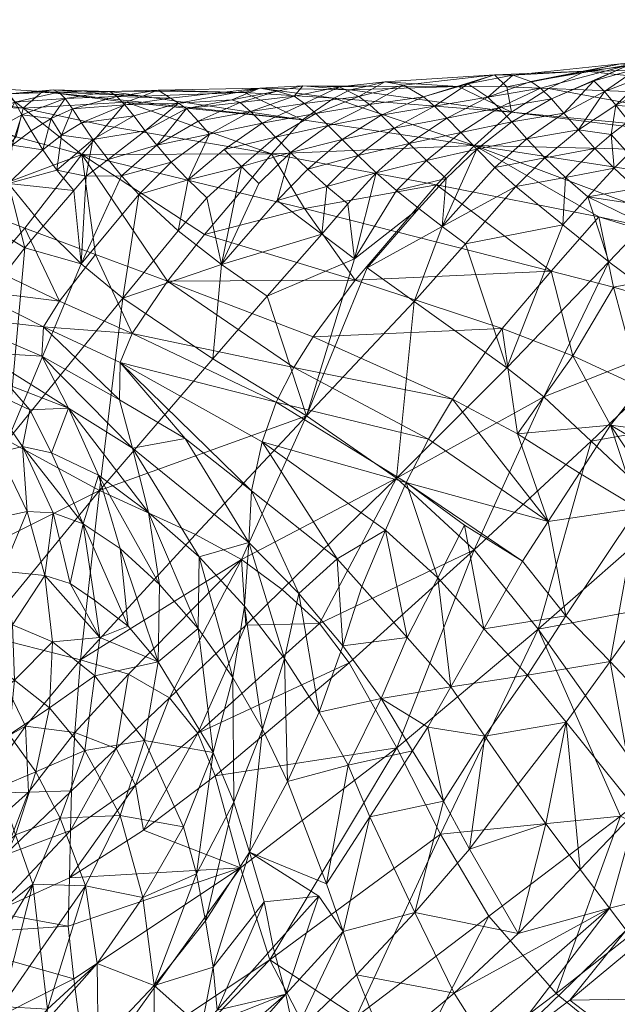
# Model space of a CAD drawing. Header units: millimetres. Extents: x -10 to 98, y -33 to 12.
# Tile 14 of 36: x 10.47 to 17.13, y -3.87 to 7.11. Entities that reach past the tile are written whole.
import ezdxf

# ---------------------------------------------------------------- set-up
doc = ezdxf.new("R2010")
doc.units = ezdxf.units.MM
doc.layers.add('G-IMPT', color=8, linetype='Continuous')

# ---------------------------------------------------------------- blocks, each defined once
blk = doc.blocks.new('AJsmall2 - 3D View - _3D__dwg_AJsmall_AJsmall_193151 - AJsmall_AJsmall_193151-193211-_3D_-3459-View 1')
at = {"layer": 'G-IMPT', "lineweight": 9}
mesh = blk.add_polyface(dxfattribs=at)
corners = [(19.005, 7.368, 92.403), (18.739, 7.326, 92.178), (18.67, 7.054, 92.155), (20.472, 7.894, 93.262), (20.94, 8.13, 93.357), (21.344, 8.432, 93.055), (20.358, 8.075, 92.939), (19.97, 7.73, 92.984), (20.894, 8.412, 92.647), (20.277, 8.175, 92.574), (19.79, 7.988, 92.517), (19.481, 7.552, 92.698), (19.505, 7.879, 92.483), (19.396, 7.666, 92.578), (19.34, 7.759, 92.417), (21.052, 7.943, 93.682), (18.753, 7.699, 92.035), (18.548, 7.557, 91.967), (18.626, 7.878, 91.727), (18.186, 7.62, 91.636), (19.197, 7.95, 92.13), (19.674, 8.155, 92.187), (18.048, 7.798, 91.342), (18.515, 8.017, 91.394), (19.095, 8.086, 91.785), (18.911, 8.242, 91.063), (19.584, 8.249, 91.824), (19.923, 8.419, 91.088), (21.103, 8.578, 91.895), (20.085, 8.38, 91.851), (21.565, 8.443, 89.596), (21.152, 8.139, 88.069), (19.564, 8.334, 89.573), (18.549, 8.258, 89.579), (18.733, 8.283, 90.322), (17.139, 8.088, 88.164), (20.243, 7.761, 86.592), (21.044, 8.059, 87.665), (20.695, 7.745, 86.581), (21.951, 8.663, 91.149), (18.414, 8.115, 91.045), (21.834, 8.642, 90.594), (18.354, 7.406, 91.884), (18.565, 7.178, 92.067), (20.181, 7.258, 85.131), (20.08, 7.162, 84.846), (16.314, 7.632, 85.334), (16.727, 7.896, 86.764)]
mesh.append_faces([[corners[k] for k in face] for face in [(0, 1, 2), (3, 4, 5), (3, 5, 6), (3, 6, 7), (5, 8, 6), (6, 8, 9), (7, 6, 9), (7, 9, 10), (7, 10, 11), (11, 10, 12), (13, 12, 14), (13, 14, 0), (3, 15, 4), (16, 17, 1), (17, 18, 19), (16, 1, 0), (16, 0, 14), (16, 14, 20), (20, 14, 12), (20, 12, 21), (22, 18, 23), (23, 18, 24), (23, 24, 25), (25, 24, 26), (25, 26, 27), (8, 28, 29), (8, 29, 9), (9, 29, 21), (9, 21, 10), (10, 21, 12), (30, 31, 32), (33, 32, 31), (32, 33, 34), (35, 33, 31), (35, 31, 36), (36, 31, 37), (36, 37, 38), (17, 16, 18), (18, 16, 20), (18, 20, 24), (24, 20, 21), (24, 21, 26), (26, 21, 29), (26, 29, 27), (27, 29, 39), (40, 23, 25), (40, 25, 34), (34, 25, 27), (34, 27, 32), (32, 27, 41), (17, 42, 43), (44, 36, 38), (44, 45, 46), (44, 47, 36)]])
mesh = blk.add_polyface(dxfattribs=at)
corners = [(17.828, 7.671, 91.301), (17.619, 7.532, 91.245), (17.792, 7.324, 91.488), (16.328, 8.042, 88.929), (16.53, 7.974, 89.627), (17.532, 8.17, 89.601), (17.139, 8.088, 88.164), (17.982, 7.476, 91.571), (18.186, 7.62, 91.636), (18.048, 7.798, 91.342), (18.626, 7.878, 91.727), (18.565, 7.178, 92.067), (18.354, 7.406, 91.884), (18.173, 7.251, 91.785), (17.458, 7.008, 91.261), (17.425, 7.383, 91.171), (17.244, 7.227, 91.079), (17.06, 7.433, 90.851), (18.733, 8.283, 90.322), (17.725, 8.119, 90.318), (17.828, 8.044, 90.669), (17.352, 7.86, 90.638), (17.478, 7.71, 90.954), (16.9, 7.619, 90.585), (16.76, 7.779, 90.289), (16.317, 7.522, 90.232), (16.486, 7.333, 90.485), (16.687, 7.123, 90.69), (18.549, 8.258, 89.579), (17.627, 8.16, 89.962), (17.234, 7.979, 90.31), (17.933, 7.938, 91.014), (18.414, 8.115, 91.045), (20.243, 7.761, 86.592), (16.727, 7.896, 86.764), (16.261, 7.914, 86.786), (18.515, 8.017, 91.394), (16.638, 7.899, 89.968), (17.618, 7.168, 91.384), (18.004, 7.093, 91.671), (18.548, 7.557, 91.967), (20.181, 7.258, 85.131), (16.314, 7.632, 85.334), (15.901, 7.26, 83.918), (20.08, 7.162, 84.846)]
mesh.append_faces([[corners[k] for k in face] for face in [(0, 1, 2), (3, 4, 5), (3, 5, 6), (7, 8, 9), (9, 8, 10), (11, 12, 13), (14, 15, 16), (17, 16, 15), (18, 19, 20), (20, 19, 21), (20, 21, 22), (23, 24, 25), (17, 23, 26), (17, 26, 27), (16, 17, 27), (18, 28, 29), (18, 29, 19), (19, 29, 30), (19, 30, 21), (22, 1, 0), (22, 0, 31), (22, 31, 20), (20, 31, 32), (20, 32, 18), (4, 29, 5), (5, 29, 28), (6, 5, 28), (33, 34, 6), (6, 34, 35), (2, 7, 0), (0, 7, 9), (0, 9, 31), (31, 9, 36), (31, 36, 32), (4, 37, 29), (29, 37, 24), (29, 24, 30), (30, 24, 23), (30, 23, 21), (21, 23, 17), (21, 17, 22), (22, 17, 15), (22, 15, 1), (1, 15, 38), (1, 38, 2), (39, 2, 38), (2, 39, 7), (7, 39, 13), (7, 13, 8), (8, 13, 12), (8, 12, 40), (41, 42, 34), (43, 42, 44)]])
mesh = blk.add_polyface(dxfattribs=at)
corners = [(14.27, 7.482, 88.683), (14.425, 7.325, 88.945), (14.859, 7.598, 88.989), (14.603, 7.148, 89.177), (14.806, 6.956, 89.375), (15.174, 7.281, 89.519), (15.457, 7.698, 89.297), (15.005, 7.452, 89.269), (14.394, 7.914, 87.718), (14.61, 7.807, 88.372), (14.902, 7.968, 87.65), (15.108, 7.932, 88.326), (16.123, 8.048, 88.233), (14.729, 7.716, 88.687), (15.332, 7.803, 88.983), (15.826, 7.947, 88.956), (15.593, 7.566, 89.595), (16.05, 7.798, 89.624), (16.328, 8.042, 88.929), (17.139, 8.088, 88.164), (15.926, 7.22, 90.108), (15.748, 7.406, 89.868), (15.367, 7.092, 89.736), (16.317, 7.522, 90.232), (16.174, 7.679, 89.941), (16.486, 7.333, 90.485), (16.13, 7.015, 90.307), (16.687, 7.123, 90.69), (16.76, 7.779, 90.289), (16.638, 7.899, 89.968), (16.9, 7.619, 90.585), (16.261, 7.914, 86.786), (15.721, 7.916, 86.857), (14.707, 7.921, 86.989), (16.53, 7.974, 89.627), (14.515, 7.881, 86.281), (16.314, 7.632, 85.334), (16.727, 7.896, 86.764), (14.332, 7.788, 85.587), (15.901, 7.26, 83.918), (15.478, 6.82, 82.473), (13.638, 7.165, 82.71), (13.984, 7.544, 84.169)]
mesh.append_faces([[corners[k] for k in face] for face in [(0, 1, 2), (3, 4, 5), (6, 2, 7), (7, 2, 1), (7, 1, 3), (8, 9, 10), (10, 9, 11), (10, 11, 12), (2, 13, 0), (13, 2, 14), (6, 14, 2), (14, 6, 15), (3, 5, 7), (7, 5, 16), (7, 16, 6), (6, 16, 17), (6, 17, 15), (18, 19, 12), (20, 21, 22), (23, 24, 21), (23, 21, 20), (25, 23, 20), (25, 20, 26), (27, 25, 26), (28, 29, 24), (28, 24, 23), (30, 23, 25), (29, 17, 24), (24, 17, 16), (24, 16, 21), (21, 16, 5), (21, 5, 22), (22, 5, 4), (19, 31, 12), (12, 31, 32), (12, 32, 10), (10, 32, 33), (10, 33, 8), (9, 13, 11), (11, 13, 14), (11, 14, 12), (12, 14, 15), (12, 15, 18), (18, 15, 17), (18, 17, 34), (29, 34, 17), (35, 33, 32), (35, 32, 36), (36, 32, 31), (36, 31, 37), (38, 35, 36), (38, 36, 39), (39, 40, 41), (39, 42, 38)]])
mesh = blk.add_polyface(dxfattribs=at)
corners = [(12.817, 7.529, 87.599), (12.946, 7.385, 87.873), (13.401, 7.638, 87.853), (13.303, 7.026, 88.29), (13.85, 7.181, 88.627), (13.68, 7.354, 88.395), (13.11, 7.216, 88.097), (13.531, 7.508, 88.136), (12.689, 7.672, 87.325), (13.288, 7.74, 87.548), (13.891, 7.809, 87.79), (14.005, 7.726, 88.102), (14.394, 7.914, 87.718), (14.61, 7.807, 88.372), (14.13, 7.616, 88.401), (14.27, 7.482, 88.683), (14.729, 7.716, 88.687), (14.041, 6.994, 88.833), (14.603, 7.148, 89.177), (14.425, 7.325, 88.945), (14.707, 7.921, 86.989), (13.987, 7.924, 87.083), (13.695, 7.867, 87.138), (13.194, 7.77, 87.231), (12.356, 7.263, 87.634), (12.519, 7.072, 87.847), (12.706, 6.875, 88.03), (13.506, 7.897, 86.464), (12.016, 7.742, 84.431), (13.984, 7.544, 84.169), (13.638, 7.165, 82.71), (11.793, 7.479, 83.119), (12.6, 7.73, 87.008), (12.509, 7.789, 86.685), (12.052, 7.756, 84.612), (12.197, 7.811, 85.33), (13.334, 7.851, 85.778), (12.337, 7.864, 86.026), (12.373, 7.877, 86.204), (14.515, 7.881, 86.281), (14.332, 7.788, 85.587), (15.901, 7.26, 83.918), (12.229, 7.424, 87.37)]
mesh.append_faces([[corners[k] for k in face] for face in [(0, 1, 2), (3, 4, 5), (6, 3, 5), (6, 5, 7), (8, 0, 9), (2, 9, 0), (9, 2, 10), (11, 10, 2), (10, 11, 12), (12, 11, 13), (14, 15, 16), (17, 18, 19), (4, 17, 19), (4, 19, 15), (5, 4, 15), (5, 15, 14), (7, 5, 14), (12, 20, 21), (12, 21, 10), (10, 21, 22), (10, 22, 9), (9, 22, 23), (9, 23, 8), (7, 2, 1), (2, 7, 11), (14, 11, 7), (11, 14, 13), (16, 13, 14), (1, 0, 24), (0, 8, 24), (24, 25, 1), (26, 1, 25), (23, 22, 27), (28, 29, 30), (30, 31, 28), (32, 8, 23), (32, 23, 27), (32, 27, 33), (28, 34, 29), (29, 34, 35), (29, 35, 36), (36, 35, 37), (36, 37, 38), (21, 20, 39), (27, 22, 21), (27, 21, 39), (27, 39, 40), (41, 30, 29), (40, 29, 36), (40, 36, 27), (27, 36, 38), (27, 38, 33), (42, 8, 32)]])
mesh = blk.add_polyface(dxfattribs=at)
corners = [(11.18, 7.559, 86.699), (10.956, 7.422, 86.733), (11.085, 7.211, 86.955), (10.079, 7.396, 86.351), (10.3, 7.536, 86.307), (10.221, 7.712, 86.011), (10.532, 7.652, 86.241), (10.706, 7.835, 85.826), (10.772, 7.743, 86.162), (11.263, 7.853, 85.991), (11.333, 7.783, 86.33), (10.161, 7.831, 85.674), (10.596, 7.892, 85.107), (10.625, 7.474, 86.518), (10.407, 7.322, 86.549), (10.542, 7.083, 86.742), (10.201, 7.151, 86.558), (10.009, 6.966, 86.541), (10.853, 7.603, 86.467), (10.743, 7.262, 86.748), (10.702, 6.837, 86.897), (10.355, 6.434, 86.777), (10.026, 6.024, 86.623), (11.241, 6.985, 87.135), (11.431, 6.756, 87.278), (10.787, 7.355, 81.724), (9.786, 7.568, 82.12), (9.86, 7.711, 82.935), (10.866, 7.677, 83.399), (11.522, 7.158, 81.519), (10.113, 7.888, 85.305), (10.026, 7.887, 84.541), (9.938, 7.815, 83.761), (11.08, 7.861, 84.924), (11.2, 7.879, 85.64), (10.433, 5.54, 86.833), (10.883, 6.118, 87.038), (11.09, 6.36, 87.129), (10.112, 6.631, 78.087), (10.886, 6.336, 77.917), (10.499, 5.893, 75.819), (9.768, 6.262, 75.952)]
mesh.append_faces([[corners[k] for k in face] for face in [(0, 1, 2), (3, 4, 5), (5, 4, 6), (5, 6, 7), (7, 6, 8), (7, 8, 9), (9, 8, 10), (11, 5, 7), (11, 7, 12), (13, 14, 15), (15, 14, 16), (15, 16, 17), (18, 13, 19), (15, 19, 13), (19, 15, 20), (20, 15, 17), (20, 17, 21), (22, 21, 17), (0, 18, 1), (19, 1, 18), (1, 19, 2), (2, 19, 20), (2, 20, 23), (24, 23, 20), (25, 26, 27), (25, 27, 28), (29, 25, 28), (12, 30, 11), (30, 12, 31), (32, 31, 12), (27, 32, 28), (28, 32, 12), (28, 12, 33), (33, 12, 7), (33, 7, 34), (34, 7, 9), (21, 22, 35), (21, 35, 36), (21, 36, 20), (20, 36, 37), (20, 37, 24), (4, 3, 16), (4, 16, 14), (6, 4, 14), (6, 14, 13), (8, 6, 13), (8, 13, 18), (8, 18, 10), (10, 18, 0), (38, 39, 40), (40, 41, 38), (38, 25, 29), (38, 29, 39)]])
mesh = blk.add_polyface(dxfattribs=at)
corners = [(12.356, 7.263, 87.634), (12.229, 7.424, 87.37), (11.813, 7.104, 87.35), (12.689, 7.672, 87.325), (12.519, 7.072, 87.847), (11.963, 6.921, 87.565), (11.568, 6.916, 87.338), (12.706, 6.875, 88.03), (12.156, 6.711, 87.724), (11.513, 5.939, 87.348), (11.431, 6.756, 87.278), (11.09, 6.36, 87.129), (10.883, 6.118, 87.038), (12.594, 6.308, 87.988), (11.979, 5.556, 87.55), (13.638, 7.165, 82.71), (11.522, 7.158, 81.519), (11.793, 7.479, 83.119), (11.271, 5.522, 75.895), (10.886, 6.336, 77.917), (11.674, 6.044, 77.842), (12.89, 6.265, 79.553), (12.478, 5.748, 77.836), (11.644, 7.325, 87.168), (11.08, 7.861, 84.924), (11.2, 7.879, 85.64), (12.197, 7.811, 85.33), (11.832, 7.86, 86.171), (12.337, 7.864, 86.026), (12.373, 7.877, 86.204), (11.912, 7.804, 86.501), (12.509, 7.789, 86.685), (12, 7.713, 86.818), (12.6, 7.73, 87.008), (12.1, 7.589, 87.116), (11.18, 7.559, 86.699), (11.085, 7.211, 86.955), (11.294, 7.373, 86.953), (11.241, 6.985, 87.135), (12.052, 7.756, 84.612), (12.016, 7.742, 84.431), (10.866, 7.677, 83.399), (11.263, 7.853, 85.991), (11.333, 7.783, 86.33), (11.416, 7.667, 86.645), (11.518, 7.511, 86.926)]
mesh.append_faces([[corners[k] for k in face] for face in [(0, 1, 2), (0, 3, 1), (4, 0, 5), (2, 5, 0), (5, 2, 6), (7, 4, 8), (5, 8, 4), (8, 5, 9), (9, 5, 6), (6, 10, 9), (9, 10, 11), (9, 11, 12), (13, 8, 14), (14, 8, 9), (15, 16, 17), (18, 19, 20), (16, 21, 22), (20, 19, 16), (22, 20, 16), (23, 2, 1), (24, 25, 26), (26, 25, 27), (26, 27, 28), (28, 27, 29), (29, 27, 30), (29, 30, 31), (31, 30, 32), (31, 32, 33), (33, 32, 34), (33, 34, 1), (35, 36, 37), (37, 36, 38), (37, 38, 23), (23, 38, 6), (23, 6, 2), (38, 10, 6), (26, 39, 24), (24, 39, 40), (24, 40, 41), (41, 40, 17), (41, 17, 16), (25, 42, 27), (27, 42, 43), (27, 43, 30), (30, 43, 44), (30, 44, 32), (32, 44, 45), (32, 45, 34), (43, 35, 44), (44, 35, 37), (44, 37, 45), (45, 37, 23), (45, 23, 34), (1, 34, 23)]])
mesh = blk.add_polyface(dxfattribs=at)
corners = [(18.512, 6.136, 91.603), (19.056, 5.73, 91.656), (19.343, 6.484, 92.34), (19.062, 6.703, 92.294), (17.399, 5.962, 90.86), (18.471, 5.166, 90.98), (17.798, 6.377, 91.289), (17.976, 6.563, 91.47), (20.47, 6.601, 93.126), (20.187, 6.825, 93.092), (19.626, 6.276, 92.365), (20.178, 5.87, 92.384), (20.756, 6.393, 93.135), (20.707, 5.471, 92.361), (20.928, 7.282, 93.799), (20.359, 7.24, 93.381), (20.752, 6.869, 93.501), (19.92, 7.063, 93.019), (19.355, 6.998, 92.614), (19.229, 7.121, 92.56), (18.565, 7.178, 92.067), (18.27, 6.87, 91.768), (18.173, 7.251, 91.785), (18.004, 7.093, 91.671), (17.7, 6.78, 91.395), (17.618, 7.168, 91.384), (17.458, 7.008, 91.261), (17.425, 7.383, 91.171), (16.917, 6.904, 90.851), (16.687, 7.123, 90.69), (16.364, 6.801, 90.462), (16.887, 6.376, 90.674), (17.166, 6.686, 90.978), (17.244, 7.227, 91.079), (18.922, 5.964, 81.98), (19.037, 6.083, 82.265), (20.724, 5.694, 82.217), (19.62, 6.686, 83.707), (21.416, 6.423, 83.638), (20.08, 7.162, 84.846), (16.755, 5.856, 80.907), (17.287, 6.463, 82.339), (17.452, 5.678, 80.862), (15.901, 7.26, 83.918)]
mesh.append_faces([[corners[k] for k in face] for face in [(0, 1, 2), (0, 2, 3), (4, 5, 6), (6, 5, 0), (6, 0, 7), (8, 9, 10), (8, 10, 11), (8, 11, 12), (12, 11, 13), (14, 15, 16), (12, 14, 16), (12, 16, 8), (8, 16, 15), (8, 15, 9), (2, 17, 18), (2, 18, 3), (3, 19, 20), (3, 20, 0), (0, 20, 21), (0, 21, 7), (15, 17, 9), (9, 17, 2), (9, 2, 10), (10, 2, 1), (11, 10, 1), (20, 22, 21), (21, 22, 23), (21, 23, 24), (24, 23, 25), (24, 25, 26), (26, 25, 27), (28, 29, 30), (28, 30, 31), (28, 31, 32), (33, 29, 28), (26, 33, 28), (26, 28, 32), (24, 26, 32), (7, 24, 32), (24, 7, 21), (31, 4, 32), (32, 4, 6), (32, 6, 7), (34, 35, 36), (36, 35, 37), (36, 37, 38), (38, 37, 39), (40, 41, 42), (34, 42, 41), (35, 34, 41), (35, 41, 43), (35, 43, 37), (43, 39, 37)]])
mesh = blk.add_polyface(dxfattribs=at)
corners = [(15.586, 6.89, 89.915), (15.28, 6.555, 89.674), (15.539, 6.356, 89.788), (15.033, 6.756, 89.54), (15.802, 6.162, 89.89), (16.364, 6.801, 90.462), (14.198, 6.271, 88.904), (14.488, 6.607, 89.162), (14.254, 6.801, 89.011), (13.699, 6.646, 88.661), (14.041, 6.994, 88.833), (13.85, 7.181, 88.627), (13.303, 7.026, 88.29), (13.496, 6.835, 88.482), (16.887, 6.376, 90.674), (14.562, 5.997, 89.08), (14.806, 6.956, 89.375), (14.603, 7.148, 89.177), (16.13, 7.015, 90.307), (15.926, 7.22, 90.108), (15.367, 7.092, 89.736), (16.687, 7.123, 90.69), (14.705, 5.895, 89.127), (15.23, 5.518, 89.299), (16.261, 4.778, 89.637), (13.078, 5.932, 88.217), (12.914, 6.677, 88.189), (12.156, 6.711, 87.724), (12.594, 6.308, 87.988), (12.706, 6.875, 88.03), (13.587, 5.578, 88.431), (11.979, 5.556, 87.55), (13.11, 7.216, 88.097), (14.005, 6.558, 81.086), (13.283, 6.732, 81.212), (13.638, 7.165, 82.71), (17.287, 6.463, 82.339), (15.478, 6.82, 82.473), (15.901, 7.26, 83.918), (11.522, 7.158, 81.519), (15.031, 6.296, 81.019), (16.755, 5.856, 80.907), (12.89, 6.265, 79.553), (14.569, 5.758, 79.458), (16.212, 5.217, 79.42), (12.478, 5.748, 77.836), (14.1, 5.126, 77.903)]
mesh.append_faces([[corners[k] for k in face] for face in [(0, 1, 2), (3, 1, 0), (2, 4, 5), (6, 7, 8), (6, 8, 9), (9, 8, 10), (9, 10, 11), (12, 13, 11), (14, 5, 4), (6, 15, 7), (16, 7, 15), (8, 7, 16), (8, 16, 17), (10, 8, 17), (5, 18, 2), (2, 18, 19), (2, 19, 0), (20, 0, 19), (0, 20, 3), (21, 18, 5), (20, 16, 3), (3, 16, 15), (1, 3, 15), (2, 1, 22), (2, 22, 23), (2, 23, 4), (4, 24, 14), (25, 13, 12), (25, 12, 26), (27, 28, 29), (30, 15, 6), (25, 30, 6), (25, 6, 9), (31, 25, 28), (28, 25, 26), (28, 26, 29), (29, 26, 12), (29, 12, 32), (33, 34, 35), (36, 37, 38), (34, 39, 35), (40, 37, 41), (41, 37, 36), (37, 40, 33), (37, 33, 35), (39, 34, 42), (33, 40, 43), (43, 40, 41), (43, 41, 44), (34, 33, 42), (42, 33, 43), (45, 42, 43), (45, 43, 46)]])
mesh = blk.add_polyface(dxfattribs=at)
corners = [(16.674, 4.457, 89.71), (17.204, 3.96, 89.747), (18.471, 5.166, 90.98), (19.436, 4.355, 90.985), (19.056, 5.73, 91.656), (18.512, 6.136, 91.603), (16.261, 4.778, 89.637), (17.399, 5.962, 90.86), (18.074, 3.144, 89.808), (18.823, 2.28, 89.726), (20.302, 3.538, 90.881), (19.556, 1.435, 89.646), (21.065, 2.698, 90.757), (20.178, 5.87, 92.384), (20.707, 5.471, 92.361), (21.675, 4.68, 92.22), (16.887, 6.376, 90.674), (20.724, 5.694, 82.217), (19.964, 4.831, 80.866), (18.415, 5.399, 80.831), (18.922, 5.964, 81.98), (21.901, 4.798, 81.536), (15.896, 2.748, 88.785), (16.611, 1.865, 88.827), (17.452, 5.678, 80.862), (17.754, 4.563, 79.454), (16.755, 5.856, 80.907), (16.998, 4.912, 79.422), (17.072, 3.605, 78.152), (16.724, 3.067, 77.546), (16.383, 4.043, 78.052), (17.42, 4.141, 78.76), (16.212, 5.217, 79.42), (19.183, 3.907, 79.514), (19.963, 2.541, 79.211), (20.477, 3.157, 79.73), (21.096, 2.789, 79.873), (20.974, 3.743, 80.289), (19.589, 4.408, 80.155), (17.414, 1.506, 77.372), (17.722, 3.216, 78.217), (18.322, 2.773, 78.359), (18.759, 3.358, 78.916), (16.92, 2.013, 77.138), (16.437, 2.625, 77.047), (21.446, 4.287, 80.899), (19.436, 1.898, 78.731), (18.891, 2.331, 78.53)]
mesh.append_faces([[corners[k] for k in face] for face in [(0, 1, 2), (1, 3, 2), (2, 3, 4), (2, 4, 5), (6, 0, 7), (7, 0, 2), (1, 8, 3), (3, 8, 9), (3, 9, 10), (10, 11, 12), (13, 4, 3), (13, 3, 14), (14, 3, 10), (14, 10, 15), (16, 6, 7), (17, 18, 19), (17, 19, 20), (17, 21, 18), (0, 22, 1), (1, 22, 23), (1, 23, 8), (20, 19, 24), (24, 19, 25), (26, 24, 27), (28, 29, 30), (24, 25, 27), (27, 25, 31), (32, 26, 27), (30, 27, 31), (30, 31, 28), (31, 25, 33), (34, 35, 36), (35, 37, 36), (38, 33, 25), (38, 25, 19), (38, 19, 18), (39, 40, 41), (41, 40, 31), (41, 31, 42), (33, 42, 31), (43, 44, 29), (43, 29, 40), (40, 29, 28), (40, 28, 31), (35, 34, 42), (35, 42, 33), (37, 35, 33), (37, 33, 38), (45, 37, 38), (45, 38, 18), (34, 46, 42), (42, 46, 47), (42, 47, 41)]])
mesh = blk.add_polyface(dxfattribs=at)
corners = [(11.979, 5.556, 87.55), (10.692, 3.968, 86.812), (11.719, 3.411, 87.155), (9.349, 2.228, 86.334), (9.777, 4.697, 86.534), (10.433, 5.54, 86.833), (11.513, 5.939, 87.348), (10.883, 6.118, 87.038), (12.981, 4.879, 87.96), (11.094, 5.237, 74.893), (11.076, 4.91, 73.974), (10.029, 5.356, 73.271), (10.283, 5.647, 74.648), (10.499, 5.893, 75.819), (10.886, 6.336, 77.917), (11.271, 5.522, 75.895), (11.674, 6.044, 77.842), (12.081, 5.163, 76.06), (11.947, 4.84, 75.198), (11.94, 4.421, 74.396), (12.478, 5.748, 77.836), (12.674, 3.99, 74.736), (10.381, 4.952, 73.036), (11.181, 3.831, 72.4), (10.94, 4.31, 72.661), (11.37, 4.33, 73.393), (10.697, 4.589, 72.824), (12.086, 3.883, 73.811), (11.707, 3.582, 72.896), (12.266, 3.168, 73.283), (12.387, 2.362, 72.795), (12.83, 2.673, 73.607), (11.949, 2.765, 72.421), (11.535, 3.041, 71.975), (11.2, 3.162, 71.453), (10.859, 3.901, 71.781), (10.397, 4.563, 72.014), (10.126, 4.844, 72.051), (10.178, 4.405, 71.137), (10.591, 3.836, 71.075), (10.909, 3.178, 70.857), (11.109, 2.464, 70.552), (10.111, 2.943, 68.083), (10.181, 3.602, 69.599), (10.443, 3.077, 69.539), (10.635, 2.51, 69.357)]
mesh.append_faces([[corners[k] for k in face] for face in [(0, 1, 2), (2, 1, 3), (4, 1, 5), (0, 6, 1), (1, 6, 7), (1, 7, 5), (2, 8, 0), (9, 10, 11), (9, 11, 12), (13, 14, 15), (15, 16, 17), (18, 19, 9), (9, 19, 10), (16, 20, 17), (17, 18, 9), (17, 9, 15), (15, 9, 12), (15, 12, 13), (18, 21, 19), (10, 22, 11), (23, 24, 25), (25, 24, 26), (25, 26, 22), (22, 10, 25), (27, 25, 10), (10, 19, 27), (27, 19, 21), (28, 29, 30), (27, 31, 29), (25, 27, 29), (25, 29, 28), (25, 28, 23), (30, 32, 28), (28, 32, 33), (28, 33, 23), (33, 34, 35), (36, 24, 35), (35, 24, 23), (35, 23, 33), (37, 11, 22), (37, 22, 36), (36, 22, 26), (36, 26, 24), (38, 37, 36), (39, 38, 36), (39, 36, 35), (40, 39, 35), (40, 35, 34), (41, 40, 34), (42, 43, 44), (40, 45, 44), (39, 40, 44), (39, 44, 43), (38, 39, 43)]])
mesh = blk.add_polyface(dxfattribs=at)
corners = [(15.802, 6.162, 89.89), (15.23, 5.518, 89.299), (16.261, 4.778, 89.637), (13.757, 2.307, 87.857), (14.171, 1.927, 87.911), (15.03, 3.55, 88.64), (15.896, 2.748, 88.785), (16.674, 4.457, 89.71), (14.029, 4.244, 88.342), (13.587, 5.578, 88.431), (12.981, 4.879, 87.96), (13.078, 5.932, 88.217), (13.301, 2.643, 87.692), (14.705, 5.895, 89.127), (14.562, 5.997, 89.08), (12.787, 2.919, 87.526), (11.719, 3.411, 87.155), (11.979, 5.556, 87.55), (15.656, 4.431, 77.992), (16.383, 4.043, 78.052), (16.724, 3.067, 77.546), (16.212, 5.217, 79.42), (14.1, 5.126, 77.903), (14.569, 5.758, 79.458), (12.081, 5.163, 76.06), (12.478, 5.748, 77.836), (13.884, 4.782, 77.126), (13.69, 4.396, 76.375), (15.388, 3.985, 77.306), (15.138, 3.502, 76.644), (15.79, 3.026, 76.778), (15.494, 2.436, 76.215), (14.907, 2.969, 76.022), (13.533, 3.954, 75.67), (11.947, 4.84, 75.198), (14.644, 2.342, 75.492), (14.37, 2.651, 75.354), (13.413, 3.406, 75.005), (12.674, 3.99, 74.736), (16.998, 4.912, 79.422), (16.437, 2.625, 77.047), (16.006, 1.868, 76.479), (12.086, 3.883, 73.811), (13.383, 2.831, 74.439), (13.94, 2.263, 74.711), (12.266, 3.168, 73.283), (12.83, 2.673, 73.607), (12.817, 1.874, 73.137), (12.387, 2.362, 72.795), (13.337, 2.121, 73.917)]
mesh.append_faces([[corners[k] for k in face] for face in [(0, 1, 2), (3, 4, 5), (5, 4, 6), (5, 6, 7), (5, 7, 2), (8, 9, 10), (10, 9, 11), (2, 1, 5), (5, 1, 8), (5, 8, 12), (5, 12, 3), (1, 13, 8), (8, 14, 9), (15, 12, 8), (16, 15, 8), (16, 8, 10), (17, 10, 11), (18, 19, 20), (19, 18, 21), (21, 18, 22), (21, 22, 23), (24, 25, 26), (24, 26, 27), (27, 26, 28), (27, 28, 29), (29, 30, 31), (31, 32, 29), (29, 32, 33), (29, 33, 27), (27, 33, 34), (27, 34, 24), (32, 35, 36), (32, 36, 33), (33, 36, 37), (33, 37, 34), (34, 37, 38), (21, 39, 19), (25, 22, 26), (26, 22, 18), (26, 18, 28), (28, 18, 20), (29, 28, 20), (29, 20, 40), (29, 40, 30), (30, 40, 41), (42, 38, 43), (43, 38, 37), (44, 43, 37), (44, 37, 36), (45, 46, 47), (45, 47, 48), (43, 49, 46), (43, 46, 42)]])
mesh = blk.add_polyface(dxfattribs=at)
corners = [(20.302, 3.538, 90.881), (18.823, 2.28, 89.726), (19.556, 1.435, 89.646), (22.614, 1.108, 90.317), (20.308, 0.611, 89.55), (17.53, -0.222, 88.63), (17.887, 0.07, 88.809), (16.611, 1.865, 88.827), (18.074, 3.144, 89.808), (16.063, -1.335, 88.144), (15.523, -0.42, 88.038), (15.035, 0.543, 88.01), (15.896, 2.748, 88.785), (16.006, 1.868, 76.479), (15.494, 2.436, 76.215), (15.79, 3.026, 76.778), (18.628, -0.771, 88.783), (21.158, -0.154, 89.474), (20.555, 0.34, 89.519), (19.959, 1.481, 78.974), (20.473, 1.087, 79.249), (19.838, 0.396, 78.918), (16.437, 2.625, 77.047), (16.92, 2.013, 77.138), (18.891, 2.331, 78.53), (19.436, 1.898, 78.731), (18.887, 1.231, 78.31), (17.878, 1.013, 77.639), (17.414, 1.506, 77.372), (16.924, 0.826, 76.976), (16.493, 1.353, 76.686), (15.637, 1.22, 75.993), (16.018, 0.671, 76.341), (16.39, 0.135, 76.681), (16.697, -0.308, 76.962), (20.993, 0.719, 79.543), (20.788, -0.3, 79.675), (18.312, 0.545, 77.954), (19.174, -0.298, 78.659), (18.471, -0.982, 78.486), (17.713, -0.154, 77.66), (17.079, -0.814, 77.475), (17.407, -1.247, 77.916), (17.722, 3.216, 78.217), (20.042, -0.971, 79.534), (21.096, 2.789, 79.873), (19.963, 2.541, 79.211), (18.322, 2.773, 78.359), (15.845, -0.587, 76.39), (15.554, -0.055, 75.981)]
mesh.append_faces([[corners[k] for k in face] for face in [(0, 1, 2), (3, 2, 4), (5, 6, 7), (8, 7, 1), (1, 7, 6), (1, 6, 2), (9, 5, 10), (10, 5, 7), (10, 7, 11), (11, 7, 12), (13, 14, 15), (16, 4, 2), (2, 6, 16), (16, 6, 5), (16, 17, 18), (16, 18, 4), (19, 20, 21), (13, 22, 23), (24, 25, 26), (24, 26, 27), (28, 29, 30), (31, 30, 32), (32, 30, 29), (32, 29, 33), (34, 33, 29), (25, 19, 21), (20, 35, 36), (25, 21, 26), (37, 26, 21), (26, 37, 27), (38, 39, 40), (41, 40, 42), (20, 36, 21), (38, 21, 36), (21, 38, 37), (40, 37, 38), (37, 40, 27), (31, 13, 30), (30, 13, 23), (30, 23, 28), (28, 23, 43), (36, 44, 38), (45, 20, 19), (45, 19, 46), (46, 19, 25), (47, 24, 27), (47, 27, 28), (28, 27, 40), (28, 40, 29), (29, 40, 41), (29, 41, 34), (32, 33, 48), (48, 33, 34), (48, 49, 32)]])
mesh = blk.add_polyface(dxfattribs=at)
corners = [(10.892, 0.783, 86.785), (11.505, 1.524, 86.983), (10.397, 1.807, 86.649), (9.349, 2.228, 86.334), (11.719, 3.411, 87.155), (12.787, 2.919, 87.526), (11.441, 0.713, 86.941), (12.041, 1.362, 87.146), (13.301, 2.643, 87.692), (12.039, 1.9, 71.972), (11.661, 2.188, 71.552), (11.535, 3.041, 71.975), (11.722, 1.773, 71.345), (12.22, 0.625, 71.947), (11.665, 1.346, 71.122), (12.373, 1.499, 72.356), (11.949, 2.765, 72.421), (12.387, 2.362, 72.795), (10.268, 2.495, 67.987), (10.111, 2.943, 68.083), (10.443, 3.077, 69.539), (9.972, 2.463, 66.377), (10.315, 1.631, 66.963), (10.153, 1.662, 66.213), (10.362, 1.193, 66.765), (10.263, 1.171, 66.112), (10.77, 1.297, 68.749), (10.469, 1.039, 67.307), (10.451, 1.538, 67.61), (10.747, 1.912, 69.09), (10.635, 2.51, 69.357), (11.39, 2.373, 71.081), (11.2, 3.162, 71.453), (11.109, 2.464, 70.552), (11.192, 1.723, 70.184), (11.161, 0.986, 69.766), (9.673, 3.193, 66.407), (10.909, 3.178, 70.857), (9.8, 2.417, 64.644), (9.702, 2.358, 62.879), (10.044, 1.521, 64.664), (9.973, 1.293, 63.051), (10.204, 0.613, 64.877), (9.928, 1.042, 61.353), (9.667, 2.262, 61.077), (9.832, 1.217, 59.43), (9.74, 1.696, 44.403), (9.722, 1.651, 46.401), (9.892, 0.174, 46.675), (9.818, 1.015, 42.592), (9.793, 1.475, 42.54), (9.714, 1.725, 48.49), (9.782, 1.218, 40.665)]
mesh.append_faces([[corners[k] for k in face] for face in [(0, 1, 2), (3, 2, 4), (4, 2, 1), (4, 1, 5), (6, 7, 1), (1, 7, 8), (9, 10, 11), (10, 9, 12), (13, 14, 15), (14, 12, 15), (15, 12, 9), (15, 9, 16), (11, 16, 9), (16, 17, 15), (18, 19, 20), (21, 22, 23), (23, 22, 24), (23, 24, 25), (26, 27, 28), (29, 26, 28), (29, 28, 18), (29, 18, 30), (20, 30, 18), (11, 10, 31), (31, 10, 12), (31, 32, 11), (32, 31, 33), (33, 31, 12), (33, 12, 34), (34, 12, 14), (35, 34, 14), (36, 19, 21), (21, 19, 18), (21, 18, 28), (21, 28, 22), (22, 28, 27), (22, 27, 24), (34, 35, 26), (34, 26, 29), (33, 34, 29), (33, 29, 30), (37, 33, 30), (38, 21, 23), (39, 38, 40), (40, 38, 23), (40, 23, 25), (41, 40, 42), (40, 41, 39), (39, 41, 43), (44, 43, 45), (46, 47, 48), (46, 49, 50), (47, 51, 48), (52, 50, 49)]])
mesh = blk.add_polyface(dxfattribs=at)
corners = [(14.503, 1.489, 87.966), (12.813, 0.706, 87.346), (13.01, 0.229, 87.369), (12.21, -0.375, 87.128), (14.171, 1.927, 87.911), (13.757, 2.307, 87.857), (13.349, 1.908, 87.606), (15.035, 0.543, 88.01), (13.291, -0.796, 87.404), (15.896, 2.748, 88.785), (12.497, 1.098, 87.302), (13.301, 2.643, 87.692), (12.041, 1.362, 87.146), (11.505, 1.524, 86.983), (12.787, 2.919, 87.526), (15.494, 2.436, 76.215), (16.006, 1.868, 76.479), (15.637, 1.22, 75.993), (15.15, 1.771, 75.747), (14.907, 2.969, 76.022), (14.644, 2.342, 75.492), (13.537, 0.75, 73.835), (13.205, 1.327, 73.478), (13.337, 2.121, 73.917), (12.22, 0.625, 71.947), (12.373, 1.499, 72.356), (12.986, 0.489, 73.09), (12.655, -0.341, 72.748), (14.861, 1.09, 75.282), (15.38, 0.773, 75.75), (14.434, 1.68, 74.984), (14.168, 0.941, 74.557), (13.94, 2.263, 74.711), (13.78, 1.536, 74.231), (13.383, 2.831, 74.439), (15.209, 0.507, 75.648), (14.492, 0.348, 74.918), (13.814, 0.165, 74.22), (14.37, 2.651, 75.354), (12.83, 2.673, 73.607), (12.817, 1.874, 73.137), (14.734, -0.229, 75.367), (13.392, -0.622, 73.932), (13.218, -0.065, 73.492), (12.387, 2.362, 72.795), (15.554, -0.055, 75.981), (16.018, 0.671, 76.341)]
mesh.append_faces([[corners[k] for k in face] for face in [(0, 1, 2), (3, 2, 1), (4, 5, 6), (0, 2, 7), (7, 2, 8), (7, 9, 0), (0, 9, 4), (0, 4, 1), (1, 4, 6), (1, 6, 10), (10, 6, 11), (12, 10, 11), (5, 11, 6), (13, 11, 14), (15, 16, 17), (17, 18, 15), (19, 15, 18), (18, 20, 19), (21, 22, 23), (24, 25, 26), (26, 27, 24), (18, 17, 28), (28, 17, 29), (18, 28, 30), (30, 28, 31), (32, 30, 31), (32, 31, 33), (34, 32, 33), (29, 35, 28), (28, 35, 36), (28, 36, 31), (31, 36, 37), (33, 31, 37), (32, 38, 30), (30, 38, 20), (30, 20, 18), (39, 23, 22), (39, 22, 40), (37, 21, 33), (23, 33, 21), (33, 23, 34), (35, 41, 36), (21, 37, 42), (21, 42, 43), (22, 21, 43), (22, 43, 26), (40, 22, 26), (40, 26, 25), (40, 25, 44), (45, 35, 29), (46, 45, 29), (46, 29, 17), (35, 45, 41)]])
mesh = blk.add_polyface(dxfattribs=at)
corners = [(12.21, -0.375, 87.128), (12.813, 0.706, 87.346), (12.121, 0.125, 87.116), (12.497, 1.098, 87.302), (11.905, 0.535, 87.09), (12.041, 1.362, 87.146), (11.505, 1.524, 86.983), (10.892, 0.783, 86.785), (11.441, 0.713, 86.941), (10.924, 0.047, 86.777), (11.406, 0.061, 86.912), (10.397, 1.807, 86.649), (9.529, 0.008, 86.386), (10.362, 0.032, 86.619), (11.554, 0.513, 70.687), (11.665, 1.346, 71.122), (12.22, 0.625, 71.947), (11.949, -0.214, 71.546), (10.362, 1.193, 66.765), (10.351, 0.759, 66.424), (10.283, 0.938, 66.044), (10.263, 1.171, 66.112), (10.711, 0.685, 68.326), (10.599, 0.104, 67.808), (10.43, 0.55, 66.865), (10.469, 1.039, 67.307), (10.77, 1.297, 68.749), (11.277, -0.243, 70.217), (11.008, 0.273, 69.302), (11.161, 0.986, 69.766), (10.204, 0.613, 64.877), (10.106, 0.208, 63.42), (9.973, 1.293, 63.051), (10.026, -0.163, 61.78), (9.928, 1.042, 61.353), (9.946, -0.378, 59.925), (9.867, 0.74, 59.578), (9.832, 1.217, 59.43), (10.044, 1.521, 64.664), (10.269, -0.216, 65.591), (9.849, -0.053, 55.617), (9.839, -0.565, 51.234), (9.747, 1.294, 55.28), (9.786, 0.578, 50.966), (9.692, 1.706, 57.315), (9.892, 0.174, 46.675), (9.905, 0.119, 44.635), (9.74, 1.696, 44.403), (9.863, 0.332, 48.796), (9.75, 1.367, 50.781), (9.714, 1.725, 48.49), (9.864, 0.172, 42.686), (9.818, 1.015, 42.592), (9.697, 0.489, 39.483), (9.783, 0.461, 39.701), (9.821, -0.433, 39.759), (9.782, 1.218, 40.665), (9.886, 0.342, 40.727)]
mesh.append_faces([[corners[k] for k in face] for face in [(0, 1, 2), (2, 1, 3), (2, 3, 4), (3, 5, 4), (6, 7, 8), (8, 7, 9), (8, 9, 10), (11, 12, 7), (7, 12, 13), (7, 13, 9), (10, 4, 8), (8, 4, 5), (14, 15, 16), (14, 16, 17), (18, 19, 20), (18, 20, 21), (22, 23, 24), (22, 24, 25), (26, 22, 25), (14, 27, 28), (14, 28, 29), (29, 15, 14), (18, 25, 24), (18, 24, 19), (28, 23, 22), (29, 28, 22), (29, 22, 26), (21, 20, 30), (30, 31, 32), (32, 31, 33), (32, 33, 34), (33, 35, 34), (34, 35, 36), (34, 36, 37), (21, 30, 38), (39, 19, 24), (39, 30, 20), (39, 20, 19), (40, 41, 42), (42, 41, 43), (40, 44, 37), (40, 37, 36), (45, 46, 47), (43, 48, 49), (49, 48, 50), (46, 51, 47), (47, 51, 52), (45, 50, 48), (53, 54, 55), (56, 52, 57), (57, 52, 51), (57, 55, 54), (57, 54, 56)]])
mesh = blk.add_polyface(dxfattribs=at)
corners = [(13.291, -0.796, 87.404), (12.21, -0.375, 87.128), (11.382, -0.907, 86.894), (12.121, 0.125, 87.116), (11.395, -0.382, 86.904), (11.905, 0.535, 87.09), (11.406, 0.061, 86.912), (11.368, -1.446, 86.884), (11.277, -0.243, 70.217), (11.554, 0.513, 70.687), (11.949, -0.214, 71.546), (11.563, -0.996, 71.15), (10.974, -0.98, 69.745), (12.202, -1.129, 72.444), (12.22, 0.625, 71.947), (12.655, -0.341, 72.748), (10.782, -0.427, 68.756), (11.008, 0.273, 69.302), (10.599, 0.104, 67.808), (10.531, -1.295, 86.67), (10.659, -0.656, 86.703), (10.924, 0.047, 86.777), (9.741, -1.556, 86.452), (9.986, -0.794, 86.517), (10.362, 0.032, 86.619), (9.529, 0.008, 86.386), (10.026, -0.163, 61.78), (9.939, -0.566, 60), (9.946, -0.378, 59.925), (10.274, -1.539, 67.527), (10.106, 0.208, 63.42), (10.099, -0.8, 64.089), (10.204, 0.613, 64.877), (10.269, -0.216, 65.591), (10.279, -0.892, 66.516), (9.928, -1.314, 62.431), (9.963, -1.68, 64.994), (10.43, 0.55, 66.865), (9.742, -1.415, 56.032), (9.849, -0.053, 55.617), (9.802, -0.814, 51.3), (9.839, -0.565, 51.234), (9.867, 0.74, 59.578), (9.821, -1.369, 46.964), (9.817, -1.511, 44.89), (9.892, 0.174, 46.675), (9.905, 0.119, 44.635), (9.909, -0.669, 42.781), (9.864, 0.172, 42.686), (9.863, 0.332, 48.796), (9.786, 0.578, 50.966), (9.886, 0.342, 40.727), (9.816, -1.435, 40.882), (9.772, -1.333, 39.841), (9.749, -0.401, 39.531), (9.821, -0.433, 39.759)]
mesh.append_faces([[corners[k] for k in face] for face in [(0, 1, 2), (2, 1, 3), (2, 3, 4), (4, 3, 5), (4, 5, 6), (0, 2, 7), (8, 9, 10), (11, 12, 8), (8, 10, 11), (11, 10, 13), (10, 14, 15), (10, 15, 13), (8, 12, 16), (8, 16, 17), (17, 16, 18), (19, 2, 4), (19, 4, 20), (20, 4, 6), (20, 6, 21), (22, 20, 23), (23, 20, 21), (23, 21, 24), (24, 25, 23), (26, 27, 28), (29, 16, 12), (26, 30, 31), (31, 30, 32), (31, 32, 33), (34, 18, 16), (34, 16, 29), (27, 26, 35), (31, 35, 26), (36, 31, 33), (36, 33, 34), (34, 33, 37), (34, 37, 18), (38, 28, 27), (39, 40, 41), (38, 39, 42), (38, 42, 28), (43, 41, 40), (43, 44, 45), (45, 44, 46), (44, 47, 46), (46, 47, 48), (45, 49, 43), (43, 49, 50), (43, 50, 41), (51, 52, 53), (51, 48, 52), (52, 48, 47), (53, 54, 55), (53, 55, 51)]])
mesh = blk.add_polyface(dxfattribs=at)
corners = [(13.619, -1.822, 87.444), (15.523, -0.42, 88.038), (15.035, 0.543, 88.01), (14.582, -2.458, 87.653), (16.063, -1.335, 88.144), (14.115, -2.784, 87.531), (11.802, -3.706, 86.948), (13.291, -0.796, 87.404), (13.01, 0.229, 87.369), (12.21, -0.375, 87.128), (11.581, -3.177, 86.91), (14.875, -3.662, 87.657), (13.218, -0.065, 73.492), (13.392, -0.622, 73.932), (12.899, -1.388, 73.679), (12.799, -0.864, 73.195), (12.986, 0.489, 73.09), (12.655, -0.341, 72.748), (12.326, -2.997, 74.608), (12.326, -2.108, 73.456), (12.857, -2.577, 74.702), (12.987, -1.906, 74.186), (13.03, -2.384, 74.745), (13.554, -1.175, 74.388), (13.655, -1.683, 74.902), (12.202, -1.129, 72.444), (14.165, -1.112, 75.03), (14.492, 0.348, 74.918), (14.734, -0.229, 75.367), (14.252, -0.977, 75.081), (13.814, 0.165, 74.22), (14.435, -1.507, 75.551), (12.363, -3.831, 75.906), (12.355, -3.451, 75.244), (13.797, -2.205, 75.412), (15.904, -2.56, 77.783), (14.919, -2.824, 77.195), (15.674, -2.194, 77.226), (14.586, -1.989, 76.075), (15.235, -1.295, 76.209), (13.891, -2.654, 75.987), (14.123, -3.411, 77.209), (16.167, -2.875, 78.357), (14.504, -3.986, 78.484), (15.554, -0.055, 75.981), (15.845, -0.587, 76.39), (14.289, -3.72, 77.843)]
mesh.append_faces([[corners[k] for k in face] for face in [(0, 1, 2), (3, 4, 1), (3, 1, 0), (3, 0, 5), (5, 0, 6), (7, 8, 9), (2, 7, 0), (10, 0, 7), (11, 4, 3), (11, 3, 5), (12, 13, 14), (12, 14, 15), (16, 12, 15), (16, 15, 17), (18, 19, 20), (20, 19, 21), (20, 21, 22), (22, 21, 23), (22, 23, 24), (25, 17, 15), (19, 15, 14), (19, 14, 21), (21, 14, 13), (21, 13, 23), (26, 23, 13), (23, 26, 24), (27, 28, 29), (27, 29, 30), (30, 29, 13), (31, 29, 28), (32, 33, 34), (33, 18, 20), (33, 20, 34), (20, 22, 34), (34, 22, 24), (34, 24, 26), (35, 36, 37), (37, 36, 38), (37, 38, 39), (26, 31, 34), (40, 34, 31), (34, 40, 32), (32, 40, 41), (42, 43, 35), (44, 45, 39), (28, 44, 39), (28, 39, 31), (31, 39, 38), (31, 38, 40), (40, 38, 36), (40, 36, 41), (41, 36, 35), (41, 35, 46)]])
mesh = blk.add_polyface(dxfattribs=at)
corners = [(19.485, -1.473, 79.429), (20.042, -0.971, 79.534), (20.534, -1.259, 79.951), (18.949, -2.429, 79.933), (18.492, -2.245, 79.404), (19.287, -1.627, 79.424), (20.788, -0.3, 79.675), (19.422, -2.618, 80.479), (21.038, -1.497, 80.419), (19.84, -2.785, 80.961), (21.575, -1.7, 80.904), (20.506, -2.884, 81.579), (20.583, -2.228, 88.809), (19.507, -1.547, 88.799), (17.749, -2.966, 88.272), (18.628, -0.771, 88.783), (16.811, -2.199, 88.188), (14.875, -3.662, 87.657), (18.915, -3.627, 88.287), (20.478, -3.979, 88.245), (21.087, -3.444, 88.485), (17.53, -0.222, 88.63), (16.063, -1.335, 88.144), (21.782, -0.665, 89.428), (21.158, -0.154, 89.474), (18.806, -3.862, 81.904), (21.607, -3.046, 82.6), (17.658, -2.801, 79.469), (17.702, -3.682, 80.719), (16.837, -3.35, 79.533), (17.407, -1.247, 77.916), (17.713, -0.154, 77.66), (18.471, -0.982, 78.486), (17.592, -1.493, 78.165), (17.749, -1.624, 78.382), (19.174, -0.298, 78.659), (16.965, -2.274, 78.343), (16.167, -2.875, 78.357), (15.845, -0.587, 76.39), (16.697, -0.308, 76.962), (16.388, -1.528, 77.31), (17.079, -0.814, 77.475), (15.904, -2.56, 77.783), (15.674, -2.194, 77.226), (15.235, -1.295, 76.209)]
mesh.append_faces([[corners[k] for k in face] for face in [(0, 1, 2), (3, 4, 5), (1, 6, 2), (3, 5, 0), (3, 0, 2), (3, 2, 7), (7, 2, 8), (7, 8, 9), (9, 8, 10), (9, 10, 11), (12, 13, 14), (13, 15, 14), (14, 15, 16), (14, 16, 17), (12, 14, 18), (18, 19, 12), (12, 19, 20), (15, 21, 16), (16, 21, 22), (16, 22, 17), (13, 12, 23), (13, 23, 24), (15, 13, 24), (25, 11, 26), (27, 28, 29), (27, 4, 3), (27, 3, 28), (28, 3, 7), (25, 7, 9), (25, 9, 11), (30, 31, 32), (30, 32, 33), (33, 32, 34), (5, 4, 34), (5, 34, 32), (0, 5, 32), (0, 32, 35), (0, 35, 1), (36, 34, 4), (34, 36, 33), (4, 27, 36), (37, 36, 27), (33, 36, 37), (30, 33, 37), (38, 39, 40), (40, 39, 41), (40, 41, 30), (37, 42, 30), (30, 42, 43), (30, 43, 40), (40, 43, 44), (40, 44, 38), (27, 29, 37)]])
mesh = blk.add_polyface(dxfattribs=at)
corners = [(13.619, -1.822, 87.444), (11.581, -3.177, 86.91), (11.802, -3.706, 86.948), (13.291, -0.796, 87.404), (11.368, -1.446, 86.884), (11.432, -2.035, 86.891), (11.061, -1.718, 70.725), (10.974, -0.98, 69.745), (11.563, -0.996, 71.15), (12.202, -1.129, 72.444), (11.692, -1.863, 72.131), (12.326, -2.108, 73.456), (11.703, -2.77, 73.235), (11.596, -3.573, 74.48), (12.326, -2.997, 74.608), (11.138, -2.374, 71.597), (11.118, -2.509, 71.808), (11.002, -3.298, 73.04), (10.878, -4.139, 74.353), (12.799, -0.864, 73.195), (9.741, -1.556, 86.452), (11.382, -0.907, 86.894), (10.531, -1.295, 86.67), (10.659, -0.656, 86.703), (9.469, -3.024, 86.374), (9.45, -4.434, 86.349), (10.523, -3.102, 71.441), (9.667, -4.349, 72.426), (9.935, -3.632, 71.024), (10.117, -2.896, 69.762), (9.351, -4.098, 70.549), (10.238, -2.19, 68.591), (10.629, -2.342, 70.269), (10.154, -2.328, 68.46), (9.628, -3.4, 69.193), (9.871, -2.684, 67.924), (12.355, -3.451, 75.244), (9.748, -2.456, 66.056), (10.274, -1.539, 67.527), (9.963, -1.68, 64.994), (10.279, -0.892, 66.516), (9.928, -1.314, 62.431), (9.727, -1.779, 60.646), (9.939, -0.566, 60), (10.099, -0.8, 64.089), (9.658, -2.33, 63.309), (9.679, -2.052, 60.792), (9.714, -2.343, 43.009), (9.808, -1.536, 42.899), (9.817, -1.511, 44.89), (9.909, -0.669, 42.781), (9.816, -1.435, 40.882)]
mesh.append_faces([[corners[k] for k in face] for face in [(0, 1, 2), (3, 4, 5), (3, 5, 1), (6, 7, 8), (8, 9, 10), (10, 9, 11), (10, 11, 12), (13, 12, 14), (14, 12, 11), (15, 6, 8), (15, 8, 10), (15, 10, 16), (16, 10, 12), (16, 12, 17), (17, 12, 13), (17, 13, 18), (9, 19, 11), (5, 4, 20), (4, 21, 22), (4, 22, 20), (20, 22, 23), (1, 5, 24), (24, 5, 20), (25, 2, 1), (24, 25, 1), (15, 16, 26), (26, 16, 17), (17, 27, 26), (26, 27, 28), (26, 28, 29), (29, 28, 30), (31, 7, 32), (32, 7, 6), (32, 6, 15), (15, 26, 32), (29, 32, 26), (32, 29, 31), (31, 29, 30), (33, 34, 35), (13, 14, 36), (36, 18, 13), (35, 37, 38), (35, 38, 33), (38, 7, 31), (39, 40, 38), (39, 38, 37), (41, 42, 43), (41, 44, 39), (39, 45, 41), (41, 46, 42), (47, 48, 49), (49, 48, 50), (51, 50, 48)]])
blk = doc.blocks.new('AJsmall2 - 3D View - _3D__dwg_AJsmall_AJsmall_193151 - AJsmall_AJsmall_193151-193215-_3D_-3460-View 1')
blk.add_blockref('AJsmall2 - 3D View - _3D__dwg_AJsmall_AJsmall_193151 - AJsmall_AJsmall_193151-193211-_3D_-3459-View 1', (45.053, 31.547))
blk = doc.blocks.new('AJsmall2 - 3D View - _3D__dwg-3456-View 1')
at = {"extrusion": (0, 1, 0)}
blk.add_blockref('AJsmall2 - 3D View - _3D__dwg_AJsmall_AJsmall_193151 - AJsmall_AJsmall_193151-193215-_3D_-3460-View 1', (0, 0), dxfattribs=at)
blk = doc.blocks.new('AJsmall2 - 3D View - _3D__dwg_AJsmall_AJsmall_193151 - AJsmall_AJsmall_193151-193215-_3D_-V1-View 1')
blk.add_blockref('AJsmall2 - 3D View - _3D__dwg_AJsmall_AJsmall_193151 - AJsmall_AJsmall_193151-193211-_3D_-3459-View 1', (45.053, 31.547))

msp = doc.modelspace()

# ---------------------------------------------------------------- block references
at = {"layer": 'G-IMPT', "lineweight": 9, "extrusion": (0, -1, 0), "zscale": -1, "rotation": 180}
msp.add_blockref('AJsmall2 - 3D View - _3D__dwg-3456-View 1', (-45.413, -5.345, 33.102), dxfattribs=at)
at = {"layer": 'G-IMPT', "lineweight": 9}
msp.add_blockref('AJsmall2 - 3D View - _3D__dwg_AJsmall_AJsmall_193151 - AJsmall_AJsmall_193151-193215-_3D_-V1-View 1', (-45.413, -33.102, -35.642), dxfattribs=at)

doc.saveas('drawing.dxf')
